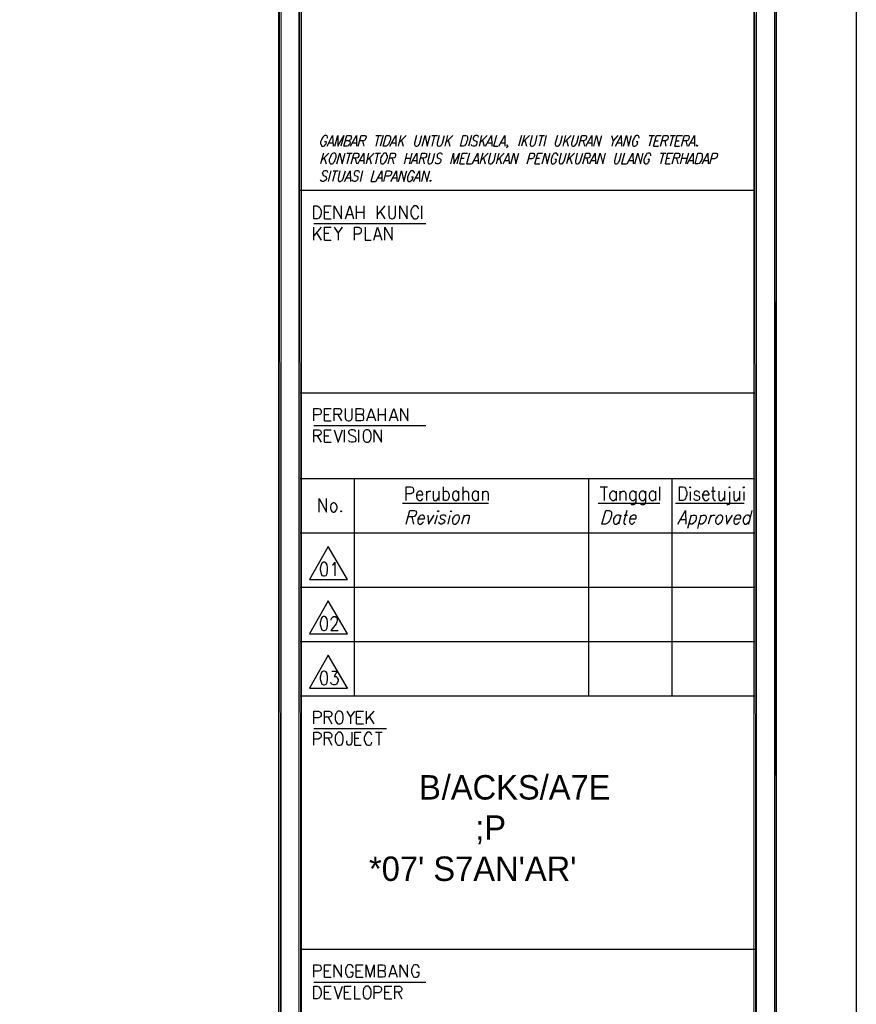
# Model space of a CAD drawing. Header units: millimetres. Extents: x 0 to 420, y 0 to 297.
# Tile 67 of 68: x 337 to 420, y 102 to 200. Entities that reach past the tile are written whole.
import ezdxf

# ---------------------------------------------------------------- set-up
doc = ezdxf.new("R2010")
doc.units = ezdxf.units.MM
for name, color, linetype in [('FILL_000000', 7, 'Continuous'), ('LINE_000000', 7, 'Continuous'), ('TEXT', 7, 'Continuous')]:
    doc.layers.add(name, color=color, linetype=linetype)

msp = doc.modelspace()

# ---------------------------------------------------------------- hatches: boundary and pattern name
at = {"layer": 'FILL_000000'}
h = msp.add_hatch(color=7, dxfattribs=at)
h.dxf.hatch_style = 1
h.paths.add_polyline_path([(412.284, 7.874), (412.073, 288.84), (412.284, 289.052), (412.284, 7.874)])
h = msp.add_hatch(color=7, dxfattribs=at)
h.dxf.hatch_style = 1
h.paths.add_polyline_path([(412.073, 8.086), (412.284, 7.874), (412.073, 288.84), (412.073, 8.086)])
h = msp.add_hatch(color=7, dxfattribs=at)
h.dxf.hatch_style = 1
h.paths.add_polyline_path([(410.295, 9.864), (410.041, 286.808), (410.295, 287.062), (410.295, 9.864)])
h = msp.add_hatch(color=7, dxfattribs=at)
h.dxf.hatch_style = 1
h.paths.add_polyline_path([(363.305, 286.935), (363.051, 286.935), (363.305, 9.991), (363.305, 286.935)])
h = msp.add_hatch(color=7, dxfattribs=at)
h.dxf.hatch_style = 1
h.paths.add_polyline_path([(363.051, 286.935), (363.305, 9.991), (363.051, 9.991), (363.051, 286.935)])
h = msp.add_hatch(color=7, dxfattribs=at)
h.dxf.hatch_style = 1
h.paths.add_polyline_path([(365.294, 286.935), (365.04, 286.935), (365.294, 9.991), (365.294, 286.935)])
h = msp.add_hatch(color=7, dxfattribs=at)
h.dxf.hatch_style = 1
h.paths.add_polyline_path([(365.04, 286.935), (365.294, 9.991), (365.04, 9.991), (365.04, 286.935)])
h = msp.add_hatch(color=7, dxfattribs=at)
h.dxf.hatch_style = 1
h.paths.add_polyline_path([(410.041, 10.118), (410.295, 9.864), (410.041, 286.808), (410.041, 10.118)])

# ---------------------------------------------------------------- linework, layer by layer
at = {"layer": 'LINE_000000', "lineweight": 25}
for p, q in [((372.914, 188.172), (372.66, 187.113)), ((372.66, 188.172), (373.211, 188.172)), ((373.38, 188.172), (373.084, 187.113)), ((375.116, 188.172), (374.862, 187.113)), ((375.666, 188.172), (374.946, 187.452)), ((378.46, 188.172), (378.206, 187.113)), ((378.206, 188.172), (378.756, 188.172)), ((379.73, 188.172), (379.476, 187.113)), ((380.28, 188.172), (379.561, 187.452)), ((382.101, 188.172), (381.804, 187.113)), ((383.117, 188.172), (382.863, 187.113)), ((383.667, 188.172), (382.947, 187.452)), ((387.054, 188.172), (386.757, 187.113)), ((387.35, 188.172), (387.054, 187.113)), ((387.858, 188.172), (387.138, 187.452)), ((389.086, 188.172), (388.789, 187.113)), ((388.832, 188.172), (389.34, 188.172)), ((389.509, 188.172), (389.255, 187.113)), ((391.414, 188.172), (391.16, 187.113)), ((391.964, 188.172), (391.245, 187.452)), ((396.579, 188.172), (396.113, 187.664)), ((399.965, 188.172), (399.669, 187.113)), ((399.669, 188.172), (400.219, 188.172)), ((402.04, 188.172), (401.743, 187.113)), ((401.786, 188.172), (402.294, 188.172)), ((368.004, 187.452), (368.385, 187.452)), ((370.374, 187.452), (370.755, 187.452)), ((371.348, 187.664), (371.475, 187.113)), ((374.269, 187.452), (374.65, 187.452)), ((375.2, 187.706), (375.37, 187.113)), ((379.815, 187.706), (379.984, 187.113)), ((383.201, 187.706), (383.371, 187.113)), ((383.709, 187.452), (384.09, 187.452)), ((385.022, 187.452), (385.403, 187.452)), ((387.392, 187.706), (387.562, 187.113)), ((391.499, 187.706), (391.668, 187.113)), ((393.15, 187.664), (393.277, 187.113)), ((393.615, 187.452), (393.996, 187.452)), ((396.579, 187.452), (396.917, 187.452)), ((400.092, 187.113), (400.6, 187.113)), ((400.262, 187.664), (400.558, 187.664)), ((401.235, 187.664), (401.32, 187.113)), ((402.209, 187.113), (402.675, 187.113)), ((402.336, 187.664), (402.632, 187.664)), ((403.31, 187.664), (403.437, 187.113)), ((403.775, 187.452), (404.156, 187.452)), ((367.496, 186.436), (367.199, 185.378)), ((368.004, 186.436), (367.284, 185.716)), ((367.538, 185.97), (367.75, 185.378)), ((370.078, 186.436), (369.782, 185.378)), ((369.782, 186.436), (370.332, 186.436)), ((370.628, 185.928), (370.755, 185.378)), ((371.941, 186.436), (371.687, 185.378)), ((372.491, 186.436), (371.771, 185.716)), ((372.025, 185.97), (372.195, 185.378)), ((372.872, 186.436), (372.618, 185.378)), ((372.618, 186.436), (373.126, 186.436)), ((374.269, 185.928), (374.396, 185.378)), ((375.708, 186.436), (375.454, 185.378)), ((375.581, 185.928), (376.089, 185.928)), ((376.216, 186.436), (375.962, 185.378)), ((377.317, 185.928), (377.444, 185.378)), ((381.085, 185.928), (381.381, 185.928)), ((383.244, 186.436), (382.947, 185.378)), ((383.752, 186.436), (383.032, 185.716)), ((383.286, 185.97), (383.455, 185.378)), ((384.81, 186.436), (384.556, 185.378)), ((385.36, 186.436), (384.641, 185.716)), ((384.895, 185.97), (385.064, 185.378)), ((388.535, 185.928), (388.832, 185.928)), ((391.795, 186.436), (391.499, 185.378)), ((392.303, 186.436), (391.583, 185.716)), ((391.837, 185.97), (392.049, 185.378)), ((393.531, 185.928), (393.615, 185.378)), ((401.108, 186.436), (400.812, 185.378)), ((400.812, 186.436), (401.362, 186.436)), ((401.405, 185.928), (401.701, 185.928)), ((402.378, 185.928), (402.505, 185.378)), ((403.013, 186.436), (402.759, 185.378)), ((402.886, 185.928), (403.394, 185.928)), ((403.564, 186.436), (403.267, 185.378)), ((371.094, 185.716), (371.475, 185.716)), ((376.343, 185.716), (376.724, 185.716)), ((380.958, 185.378), (381.423, 185.378)), ((382.355, 185.716), (382.736, 185.716)), ((385.445, 185.716), (385.784, 185.716)), ((388.366, 185.378), (388.874, 185.378)), ((393.996, 185.716), (394.335, 185.716)), ((397.722, 185.716), (398.06, 185.716)), ((401.278, 185.378), (401.743, 185.378)), ((403.648, 185.716), (404.029, 185.716)), ((405.13, 185.716), (405.469, 185.716)), ((368.215, 184.7), (367.961, 183.642)), ((368.681, 184.7), (368.385, 183.642)), ((368.427, 184.7), (368.935, 184.7)), ((369.739, 183.981), (370.12, 183.981)), ((371.348, 184.7), (371.094, 183.642)), ((372.872, 183.981), (373.253, 183.981)), ((374.354, 183.981), (374.692, 183.981)), ((376.597, 183.981), (376.978, 183.981)), ((410.168, 182.753), (365.167, 182.753)), ((370.755, 179.959), (370.755, 181.229)), ((371.475, 181.229), (371.475, 179.959)), ((372.83, 179.959), (372.83, 181.229)), ((373.549, 181.229), (372.83, 180.382)), ((377.19, 179.959), (377.19, 181.229)), ((367.58, 180.594), (368.004, 180.594)), ((369.824, 180.382), (370.332, 180.382)), ((370.755, 180.594), (371.475, 180.594)), ((373.084, 180.679), (373.549, 179.959)), ((366.522, 179.493), (377.613, 179.493)), ((366.522, 177.842), (366.522, 179.112)), ((367.242, 179.112), (366.522, 178.266)), ((367.58, 179.959), (368.258, 179.959)), ((366.776, 178.562), (367.242, 177.842)), ((367.58, 178.52), (368.004, 178.52)), ((368.935, 178.52), (368.935, 177.842)), ((372.618, 178.266), (373.084, 178.266)), ((367.58, 177.842), (368.258, 177.842)), ((410.168, 162.729), (365.167, 162.729)), ((367.58, 160.613), (368.004, 160.613)), ((368.893, 160.613), (369.274, 159.978)), ((372.914, 159.978), (372.914, 161.205)), ((372.914, 160.613), (373.592, 160.613)), ((373.592, 161.205), (373.592, 159.978)), ((367.58, 159.978), (368.258, 159.978)), ((371.941, 160.359), (372.449, 160.359)), ((374.184, 160.359), (374.692, 160.359)), ((366.522, 159.512), (377.613, 159.512)), ((369.57, 157.861), (369.57, 159.089)), ((370.967, 157.861), (370.967, 159.089)), ((366.861, 158.496), (367.242, 157.861)), ((367.58, 158.496), (368.004, 158.496)), ((367.58, 157.861), (368.258, 157.861)), ((410.168, 154.263), (365.167, 154.263)), ((370.544, 132.757), (370.544, 154.263)), ((393.7, 132.757), (393.7, 154.263)), ((401.955, 132.757), (401.955, 154.263)), ((377.656, 153.035), (377.656, 152.104)), ((378.883, 153.035), (378.883, 152.104)), ((379.307, 153.458), (379.307, 152.104)), ((380.831, 153.035), (380.831, 152.104)), ((381.254, 153.458), (381.254, 152.104)), ((382.778, 153.035), (382.778, 152.104)), ((383.201, 153.035), (383.201, 152.104)), ((394.843, 153.458), (395.563, 153.458)), ((395.224, 153.458), (395.224, 152.104)), ((396.409, 153.035), (396.409, 152.104)), ((396.79, 153.035), (396.79, 152.104)), ((400.304, 153.035), (400.304, 152.104)), ((400.685, 153.458), (400.685, 152.104)), ((403.733, 152.95), (403.733, 152.104)), ((405.85, 153.035), (406.188, 153.035)), ((407.12, 153.035), (407.12, 152.104)), ((408.601, 153.035), (408.601, 152.104)), ((409.025, 152.95), (409.025, 152.104)), ((375.285, 151.85), (383.794, 151.85)), ((394.631, 151.85), (400.727, 151.85)), ((402.294, 151.85), (409.067, 151.85)), ((409.829, 151.13), (409.49, 149.775)), ((376.216, 150.495), (376.386, 149.775)), ((378.714, 150.622), (378.46, 149.775)), ((379.984, 150.622), (379.772, 149.775)), ((381.381, 150.664), (381.127, 149.775)), ((396.875, 150.664), (396.663, 149.775)), ((397.214, 150.664), (397.552, 150.664)), ((402.802, 150.241), (403.31, 150.241)), ((403.818, 150.664), (403.479, 149.352)), ((404.791, 150.664), (404.453, 149.352)), ((405.765, 150.664), (405.511, 149.775)), ((410.168, 148.886), (365.167, 148.886)), ((410.168, 143.51), (365.167, 143.51)), ((410.168, 138.134), (365.167, 138.134)), ((410.168, 132.757), (365.167, 132.757)), ((367.961, 130.683), (368.3, 130.048)), ((370.163, 130.683), (370.163, 130.048)), ((370.755, 130.683), (371.179, 130.683)), ((371.729, 130.048), (371.729, 131.276)), ((372.449, 131.276), (371.729, 130.471)), ((371.983, 130.768), (372.449, 130.048)), ((366.522, 129.582), (373.719, 129.582)), ((370.755, 130.048), (371.433, 130.048)), ((367.961, 128.609), (368.3, 127.931)), ((370.586, 128.609), (370.967, 128.609)), ((372.618, 129.201), (373.295, 129.201)), ((372.957, 129.201), (372.957, 127.931)), ((370.586, 127.931), (371.221, 127.931)), ((410.168, 107.738), (365.167, 107.738)), ((367.58, 105.622), (368.004, 105.622)), ((370.713, 105.622), (371.136, 105.622)), ((374.1, 105.368), (374.608, 105.368)), ((366.522, 104.521), (377.613, 104.521)), ((367.58, 104.987), (368.258, 104.987)), ((370.713, 104.987), (371.39, 104.987)), ((367.58, 103.505), (368.004, 103.505)), ((369.57, 103.505), (369.951, 103.505)), ((373.549, 103.505), (373.973, 103.505)), ((374.862, 103.505), (375.243, 102.87)), ((367.58, 102.87), (368.258, 102.87)), ((369.57, 102.87), (370.205, 102.87)), ((373.549, 102.87), (374.227, 102.87))]:
    msp.add_line(p, q, dxfattribs=at)
for points in [[(0.212, 0), (0.212, 296.926), (420.158, 296.926), (420.158, 0), (0.212, 0)], [(373.38, 187.113), (373.676, 188.172), (373.93, 188.172), (374.015, 188.129), (374.1, 188.002), (374.1, 187.918), (374.1, 187.748), (374.015, 187.537), (373.93, 187.367), (373.888, 187.283), (373.761, 187.156), (373.676, 187.113), (373.38, 187.113)], [(381.042, 187.113), (381.296, 188.172), (381.55, 188.172), (381.677, 188.129), (381.72, 188.002), (381.72, 187.918), (381.72, 187.748), (381.635, 187.537), (381.593, 187.367), (381.508, 187.283), (381.423, 187.156), (381.296, 187.113), (381.042, 187.113)], [(404.41, 187.24), (404.453, 187.156), (404.41, 187.113), (404.368, 187.156), (404.41, 187.24)], [(368.469, 186.436), (368.385, 186.394), (368.258, 186.267), (368.215, 186.182), (368.131, 186.013), (368.046, 185.801), (368.046, 185.632), (368.088, 185.547), (368.131, 185.42), (368.173, 185.378), (368.342, 185.378), (368.427, 185.42), (368.512, 185.547), (368.596, 185.632), (368.639, 185.801), (368.723, 186.013), (368.723, 186.182), (368.723, 186.267), (368.681, 186.394), (368.596, 186.436), (368.469, 186.436)], [(373.507, 186.436), (373.422, 186.394), (373.338, 186.267), (373.253, 186.182), (373.168, 186.013), (373.126, 185.801), (373.126, 185.632), (373.126, 185.547), (373.168, 185.42), (373.253, 185.378), (373.38, 185.378), (373.465, 185.42), (373.592, 185.547), (373.634, 185.632), (373.719, 185.801), (373.803, 186.013), (373.803, 186.182), (373.761, 186.267), (373.719, 186.394), (373.676, 186.436), (373.507, 186.436)], [(404.241, 185.378), (404.495, 186.436), (404.791, 186.436), (404.876, 186.394), (404.918, 186.267), (404.918, 186.182), (404.918, 186.013), (404.876, 185.801), (404.791, 185.632), (404.707, 185.547), (404.622, 185.42), (404.495, 185.378), (404.241, 185.378)], [(378.079, 183.769), (378.079, 183.684), (378.037, 183.642), (377.994, 183.684), (378.079, 183.769)], [(366.522, 179.959), (366.522, 181.229), (366.861, 181.229), (367.03, 181.144), (367.115, 181.017), (367.199, 180.89), (367.242, 180.721), (367.242, 180.425), (367.199, 180.255), (367.115, 180.128), (367.03, 180.001), (366.861, 179.959), (366.522, 179.959)], [(371.687, 159.089), (371.602, 159.046), (371.475, 158.919), (371.433, 158.792), (371.39, 158.623), (371.39, 158.327), (371.433, 158.157), (371.475, 158.03), (371.602, 157.903), (371.687, 157.861), (371.898, 157.861), (371.983, 157.903), (372.11, 158.03), (372.152, 158.157), (372.195, 158.327), (372.195, 158.623), (372.152, 158.792), (372.11, 158.919), (371.983, 159.046), (371.898, 159.089), (371.687, 159.089)], [(402.675, 152.104), (402.675, 153.458), (403.013, 153.458), (403.183, 153.416), (403.267, 153.289), (403.31, 153.162), (403.394, 152.95), (403.394, 152.654), (403.31, 152.442), (403.267, 152.315), (403.183, 152.188), (403.013, 152.104), (402.675, 152.104)], [(403.691, 153.416), (403.733, 153.458), (403.775, 153.416), (403.733, 153.331), (403.691, 153.416)], [(407.585, 153.416), (407.628, 153.458), (407.67, 153.416), (407.628, 153.331), (407.585, 153.416)], [(408.982, 153.416), (409.025, 153.458), (409.067, 153.416), (409.025, 153.331), (408.982, 153.416)], [(368.427, 151.892), (368.3, 151.807), (368.215, 151.68), (368.173, 151.469), (368.173, 151.342), (368.215, 151.172), (368.3, 151.045), (368.427, 150.961), (368.554, 150.961), (368.681, 151.045), (368.766, 151.172), (368.85, 151.342), (368.85, 151.469), (368.766, 151.68), (368.681, 151.807), (368.554, 151.892), (368.427, 151.892)], [(369.231, 151.088), (369.274, 151.045), (369.231, 150.961), (369.189, 151.045), (369.231, 151.088)], [(378.756, 151.045), (378.841, 151.13), (378.883, 151.045), (378.799, 151.003), (378.756, 151.045)], [(380.069, 151.045), (380.111, 151.13), (380.153, 151.045), (380.069, 151.003), (380.069, 151.045)], [(395.012, 149.775), (395.393, 151.13), (395.732, 151.13), (395.859, 151.045), (395.944, 150.918), (395.944, 150.791), (395.944, 150.622), (395.859, 150.283), (395.774, 150.114), (395.69, 149.987), (395.563, 149.86), (395.351, 149.775), (395.012, 149.775)], [(380.619, 150.664), (380.492, 150.622), (380.365, 150.495), (380.238, 150.283), (380.238, 150.156), (380.238, 149.987), (380.28, 149.86), (380.365, 149.775), (380.534, 149.775), (380.661, 149.86), (380.788, 149.987), (380.873, 150.156), (380.915, 150.283), (380.915, 150.495), (380.873, 150.622), (380.788, 150.664), (380.619, 150.664)], [(406.654, 150.664), (406.527, 150.622), (406.4, 150.495), (406.273, 150.283), (406.231, 150.156), (406.231, 149.987), (406.315, 149.86), (406.4, 149.775), (406.569, 149.775), (406.654, 149.86), (406.823, 149.987), (406.908, 150.156), (406.95, 150.283), (406.95, 150.495), (406.866, 150.622), (406.781, 150.664), (406.654, 150.664)], [(367.961, 147.574), (366.099, 144.314), (369.866, 144.314), (367.961, 147.574)], [(367.496, 146.008), (367.326, 145.923), (367.242, 145.754), (367.157, 145.415), (367.157, 145.246), (367.242, 144.907), (367.326, 144.695), (367.496, 144.653), (367.58, 144.653), (367.75, 144.695), (367.834, 144.907), (367.877, 145.246), (367.877, 145.415), (367.834, 145.754), (367.75, 145.923), (367.58, 146.008), (367.496, 146.008)], [(367.961, 142.198), (366.099, 138.938), (369.866, 138.938), (367.961, 142.198)], [(367.496, 140.631), (367.326, 140.547), (367.242, 140.377), (367.157, 140.039), (367.157, 139.827), (367.242, 139.531), (367.326, 139.319), (367.496, 139.277), (367.58, 139.277), (367.75, 139.319), (367.834, 139.531), (367.877, 139.827), (367.877, 140.039), (367.834, 140.377), (367.75, 140.547), (367.58, 140.631), (367.496, 140.631)], [(367.961, 136.821), (366.099, 133.562), (369.866, 133.562), (367.961, 136.821)], [(367.496, 135.255), (367.326, 135.17), (367.242, 135.001), (367.157, 134.662), (367.157, 134.451), (367.242, 134.154), (367.326, 133.943), (367.496, 133.9), (367.58, 133.9), (367.75, 133.943), (367.834, 134.154), (367.877, 134.451), (367.877, 134.662), (367.834, 135.001), (367.75, 135.17), (367.58, 135.255), (367.496, 135.255)], [(368.935, 131.276), (368.85, 131.233), (368.766, 131.106), (368.681, 130.979), (368.639, 130.81), (368.639, 130.514), (368.681, 130.344), (368.766, 130.217), (368.85, 130.09), (368.935, 130.048), (369.147, 130.048), (369.274, 130.09), (369.358, 130.217), (369.401, 130.344), (369.443, 130.514), (369.443, 130.81), (369.401, 130.979), (369.358, 131.106), (369.274, 131.233), (369.147, 131.276), (368.935, 131.276)], [(368.935, 129.201), (368.85, 129.117), (368.766, 128.99), (368.681, 128.905), (368.639, 128.693), (368.639, 128.397), (368.681, 128.228), (368.766, 128.101), (368.85, 127.974), (368.935, 127.931), (369.147, 127.931), (369.274, 127.974), (369.358, 128.101), (369.401, 128.228), (369.443, 128.397), (369.443, 128.693), (369.401, 128.905), (369.358, 128.99), (369.274, 129.117), (369.147, 129.201), (368.935, 129.201)], [(366.522, 102.87), (366.522, 104.098), (366.861, 104.098), (367.03, 104.055), (367.115, 103.928), (367.199, 103.801), (367.242, 103.632), (367.242, 103.336), (367.199, 103.166), (367.115, 103.039), (367.03, 102.912), (366.861, 102.87), (366.522, 102.87)], [(371.687, 104.098), (371.602, 104.055), (371.475, 103.928), (371.433, 103.801), (371.39, 103.632), (371.39, 103.336), (371.433, 103.166), (371.475, 103.039), (371.602, 102.912), (371.687, 102.87), (371.898, 102.87), (371.983, 102.912), (372.11, 103.039), (372.152, 103.166), (372.195, 103.336), (372.195, 103.632), (372.152, 103.801), (372.11, 103.928), (371.983, 104.055), (371.898, 104.098), (371.687, 104.098)]]:
    msp.add_lwpolyline(points, close=True, dxfattribs=at)
at = {"layer": 'LINE_000000', "lineweight": 0}
for points in [[(412.284, 7.874), (412.073, 288.84), (412.284, 289.052), (412.284, 7.874)], [(412.073, 8.086), (412.284, 7.874), (412.073, 288.84), (412.073, 8.086)], [(410.295, 9.864), (410.041, 286.808), (410.295, 287.062), (410.295, 9.864)], [(363.305, 286.935), (363.051, 286.935), (363.305, 9.991), (363.305, 286.935)], [(363.051, 286.935), (363.305, 9.991), (363.051, 9.991), (363.051, 286.935)], [(365.294, 286.935), (365.04, 286.935), (365.294, 9.991), (365.294, 286.935)], [(365.04, 286.935), (365.294, 9.991), (365.04, 9.991), (365.04, 286.935)], [(410.041, 10.118), (410.295, 9.864), (410.041, 286.808), (410.041, 10.118)]]:
    msp.add_lwpolyline(points, close=True, dxfattribs=at)
at = {"layer": 'LINE_000000', "lineweight": 25}
for points in [[(367.877, 187.918), (367.877, 188.002), (367.834, 188.129), (367.75, 188.172), (367.623, 188.172), (367.538, 188.129), (367.411, 188.002), (367.369, 187.918), (367.284, 187.748), (367.199, 187.537), (367.199, 187.367), (367.242, 187.283), (367.284, 187.156), (367.326, 187.113), (367.496, 187.113), (367.58, 187.156), (367.665, 187.283), (367.75, 187.367), (367.792, 187.537), (367.58, 187.537)], [(367.834, 187.113), (368.385, 188.172), (368.427, 187.113)], [(368.596, 187.113), (368.893, 188.172), (368.893, 187.113), (369.485, 188.172), (369.189, 187.113)], [(369.951, 187.664), (370.078, 187.621), (370.078, 187.579), (370.12, 187.452), (370.078, 187.325), (369.993, 187.24), (369.951, 187.156), (369.824, 187.113), (369.485, 187.113), (369.782, 188.172), (370.12, 188.172), (370.205, 188.129), (370.205, 188.045), (370.247, 187.96), (370.205, 187.875), (370.163, 187.748), (370.078, 187.706), (369.951, 187.664), (369.655, 187.664)], [(370.163, 187.113), (370.755, 188.172), (370.755, 187.113)], [(370.925, 187.113), (371.221, 188.172), (371.56, 188.172), (371.644, 188.129), (371.687, 188.045), (371.687, 187.96), (371.644, 187.875), (371.602, 187.748), (371.56, 187.706), (371.433, 187.664), (371.094, 187.664)], [(374.057, 187.113), (374.65, 188.172), (374.65, 187.113)], [(376.682, 188.172), (376.47, 187.41), (376.47, 187.283), (376.555, 187.156), (376.64, 187.113), (376.724, 187.113), (376.851, 187.156), (376.936, 187.283), (377.021, 187.41), (377.19, 188.172)], [(377.232, 187.113), (377.529, 188.172), (377.74, 187.113), (378.037, 188.172)], [(378.926, 188.172), (378.714, 187.41), (378.714, 187.283), (378.756, 187.156), (378.883, 187.113), (378.926, 187.113), (379.053, 187.156), (379.18, 187.283), (379.264, 187.41), (379.434, 188.172)], [(382.82, 188.002), (382.778, 188.129), (382.693, 188.172), (382.524, 188.172), (382.397, 188.129), (382.312, 188.002), (382.27, 187.918), (382.27, 187.833), (382.312, 187.748), (382.355, 187.706), (382.566, 187.621), (382.651, 187.579), (382.651, 187.537), (382.651, 187.41), (382.609, 187.283), (382.524, 187.156), (382.397, 187.113), (382.27, 187.113), (382.143, 187.156), (382.101, 187.283)], [(383.498, 187.113), (384.09, 188.172), (384.133, 187.113)], [(384.598, 188.172), (384.302, 187.113), (384.725, 187.113)], [(384.81, 187.113), (385.403, 188.172), (385.403, 187.113)], [(388.112, 188.172), (387.9, 187.41), (387.9, 187.283), (387.943, 187.156), (388.07, 187.113), (388.112, 187.113), (388.239, 187.156), (388.366, 187.283), (388.451, 187.41), (388.62, 188.172)], [(390.61, 188.172), (390.398, 187.41), (390.398, 187.283), (390.44, 187.156), (390.567, 187.113), (390.61, 187.113), (390.737, 187.156), (390.864, 187.283), (390.906, 187.41), (391.118, 188.172)], [(392.218, 188.172), (392.007, 187.41), (392.007, 187.283), (392.049, 187.156), (392.134, 187.113), (392.218, 187.113), (392.345, 187.156), (392.43, 187.283), (392.515, 187.41), (392.726, 188.172)], [(392.726, 187.113), (393.023, 188.172), (393.361, 188.172), (393.446, 188.129), (393.488, 188.045), (393.488, 187.96), (393.446, 187.875), (393.404, 187.748), (393.361, 187.706), (393.234, 187.664), (392.896, 187.664)], [(393.404, 187.113), (393.996, 188.172), (393.996, 187.113)], [(394.208, 187.113), (394.462, 188.172), (394.716, 187.113), (395.012, 188.172)], [(395.944, 188.172), (396.113, 187.664), (395.986, 187.113)], [(396.367, 187.113), (396.917, 188.172), (396.96, 187.113)], [(397.129, 187.113), (397.425, 188.172), (397.637, 187.113), (397.933, 188.172)], [(398.695, 187.918), (398.695, 188.002), (398.611, 188.129), (398.568, 188.172), (398.399, 188.172), (398.314, 188.129), (398.23, 188.002), (398.187, 187.918), (398.103, 187.748), (398.018, 187.537), (398.018, 187.367), (398.018, 187.283), (398.06, 187.156), (398.145, 187.113), (398.272, 187.113), (398.357, 187.156), (398.484, 187.283), (398.526, 187.367), (398.568, 187.537), (398.399, 187.537)], [(400.092, 187.113), (400.389, 188.172), (400.854, 188.172)], [(400.812, 187.113), (401.108, 188.172), (401.447, 188.172), (401.532, 188.129), (401.574, 188.045), (401.574, 187.96), (401.532, 187.875), (401.489, 187.748), (401.405, 187.706), (401.32, 187.664), (400.981, 187.664)], [(402.209, 187.113), (402.463, 188.172), (402.971, 188.172)], [(402.886, 187.113), (403.183, 188.172), (403.521, 188.172), (403.606, 188.129), (403.648, 188.045), (403.648, 187.96), (403.606, 187.875), (403.564, 187.748), (403.521, 187.706), (403.394, 187.664), (403.056, 187.664)], [(403.564, 187.113), (404.156, 188.172), (404.156, 187.113)], [(385.699, 187.156), (385.657, 187.24), (385.614, 187.156), (385.657, 187.113), (385.699, 187.156), (385.657, 187.071), (385.614, 186.986), (385.53, 186.944)], [(368.808, 185.378), (369.104, 186.436), (369.316, 185.378), (369.612, 186.436)], [(370.205, 185.378), (370.501, 186.436), (370.84, 186.436), (370.925, 186.394), (370.967, 186.309), (370.967, 186.224), (370.967, 186.14), (370.882, 186.013), (370.84, 185.97), (370.713, 185.928), (370.374, 185.928)], [(370.882, 185.378), (371.475, 186.436), (371.475, 185.378)], [(373.888, 185.378), (374.142, 186.436), (374.481, 186.436), (374.565, 186.394), (374.608, 186.309), (374.608, 186.224), (374.608, 186.14), (374.523, 186.013), (374.481, 185.97), (374.354, 185.928), (374.015, 185.928)], [(376.132, 185.378), (376.724, 186.436), (376.724, 185.378)], [(376.936, 185.378), (377.19, 186.436), (377.529, 186.436), (377.656, 186.394), (377.656, 186.309), (377.656, 186.224), (377.656, 186.14), (377.571, 186.013), (377.529, 185.97), (377.402, 185.928), (377.063, 185.928)], [(377.994, 186.436), (377.783, 185.674), (377.783, 185.547), (377.825, 185.42), (377.91, 185.378), (377.994, 185.378), (378.121, 185.42), (378.248, 185.547), (378.291, 185.674), (378.502, 186.436)], [(379.264, 186.267), (379.18, 186.394), (379.095, 186.436), (378.968, 186.436), (378.841, 186.394), (378.714, 186.267), (378.714, 186.182), (378.714, 186.097), (378.714, 186.013), (378.799, 185.97), (379.01, 185.886), (379.053, 185.843), (379.095, 185.801), (379.095, 185.674), (379.053, 185.547), (378.926, 185.42), (378.841, 185.378), (378.672, 185.378), (378.587, 185.42), (378.545, 185.547)], [(380.069, 185.378), (380.323, 186.436), (380.365, 185.378), (380.915, 186.436), (380.661, 185.378)], [(380.958, 185.378), (381.212, 186.436), (381.72, 186.436)], [(381.931, 186.436), (381.635, 185.378), (382.101, 185.378)], [(382.185, 185.378), (382.736, 186.436), (382.778, 185.378)], [(384.006, 186.436), (383.794, 185.674), (383.794, 185.547), (383.836, 185.42), (383.963, 185.378), (384.048, 185.378), (384.175, 185.42), (384.26, 185.547), (384.344, 185.674), (384.514, 186.436)], [(385.233, 185.378), (385.784, 186.436), (385.826, 185.378)], [(385.995, 185.378), (386.292, 186.436), (386.503, 185.378), (386.8, 186.436)], [(387.604, 185.378), (387.9, 186.436), (388.197, 186.436), (388.324, 186.394), (388.324, 186.309), (388.366, 186.224), (388.324, 186.097), (388.239, 185.97), (388.197, 185.928), (388.07, 185.886), (387.731, 185.886)], [(388.366, 185.378), (388.662, 186.436), (389.128, 186.436)], [(389.086, 185.378), (389.382, 186.436), (389.594, 185.378), (389.89, 186.436)], [(390.652, 186.182), (390.652, 186.267), (390.567, 186.394), (390.525, 186.436), (390.356, 186.436), (390.271, 186.394), (390.186, 186.267), (390.102, 186.182), (390.059, 186.013), (389.975, 185.801), (389.975, 185.632), (389.975, 185.547), (390.017, 185.42), (390.102, 185.378), (390.229, 185.378), (390.313, 185.42), (390.44, 185.547), (390.483, 185.632), (390.525, 185.801), (390.356, 185.801)], [(390.991, 186.436), (390.779, 185.674), (390.779, 185.547), (390.821, 185.42), (390.906, 185.378), (390.991, 185.378), (391.118, 185.42), (391.202, 185.547), (391.287, 185.674), (391.499, 186.436)], [(392.557, 186.436), (392.388, 185.674), (392.388, 185.547), (392.43, 185.42), (392.515, 185.378), (392.599, 185.378), (392.726, 185.42), (392.811, 185.547), (392.896, 185.674), (393.107, 186.436)], [(393.107, 185.378), (393.404, 186.436), (393.742, 186.436), (393.827, 186.394), (393.827, 186.309), (393.869, 186.224), (393.827, 186.14), (393.785, 186.013), (393.7, 185.97), (393.573, 185.928), (393.234, 185.928)], [(393.785, 185.378), (394.335, 186.436), (394.377, 185.378)], [(394.547, 185.378), (394.843, 186.436), (395.097, 185.378), (395.351, 186.436)], [(396.452, 186.436), (396.24, 185.674), (396.24, 185.547), (396.282, 185.42), (396.367, 185.378), (396.452, 185.378), (396.579, 185.42), (396.663, 185.547), (396.748, 185.674), (396.96, 186.436)], [(397.256, 186.436), (396.96, 185.378), (397.425, 185.378)], [(397.51, 185.378), (398.06, 186.436), (398.103, 185.378)], [(398.272, 185.378), (398.568, 186.436), (398.822, 185.378), (399.076, 186.436)], [(399.838, 186.182), (399.838, 186.267), (399.796, 186.394), (399.711, 186.436), (399.584, 186.436), (399.457, 186.394), (399.373, 186.267), (399.33, 186.182), (399.246, 186.013), (399.161, 185.801), (399.161, 185.632), (399.161, 185.547), (399.246, 185.42), (399.288, 185.378), (399.415, 185.378), (399.542, 185.42), (399.627, 185.547), (399.669, 185.632), (399.711, 185.801), (399.542, 185.801)], [(401.278, 185.378), (401.532, 186.436), (402.04, 186.436)], [(401.955, 185.378), (402.251, 186.436), (402.59, 186.436), (402.675, 186.394), (402.717, 186.309), (402.717, 186.224), (402.675, 186.14), (402.632, 186.013), (402.59, 185.97), (402.463, 185.928), (402.124, 185.928)], [(403.437, 185.378), (404.029, 186.436), (404.029, 185.378)], [(404.918, 185.378), (405.469, 186.436), (405.511, 185.378)], [(405.68, 185.378), (405.977, 186.436), (406.315, 186.436), (406.4, 186.394), (406.442, 186.309), (406.442, 186.224), (406.4, 186.097), (406.315, 185.97), (406.273, 185.928), (406.146, 185.886), (405.807, 185.886)], [(367.919, 184.531), (367.877, 184.658), (367.792, 184.7), (367.623, 184.7), (367.496, 184.658), (367.411, 184.531), (367.369, 184.446), (367.411, 184.362), (367.411, 184.277), (367.496, 184.235), (367.665, 184.15), (367.75, 184.108), (367.75, 184.065), (367.792, 183.938), (367.75, 183.811), (367.623, 183.684), (367.496, 183.642), (367.369, 183.642), (367.242, 183.684), (367.199, 183.811)], [(369.104, 184.7), (368.935, 183.938), (368.935, 183.811), (368.977, 183.684), (369.062, 183.642), (369.147, 183.642), (369.274, 183.684), (369.358, 183.811), (369.443, 183.938), (369.655, 184.7)], [(369.57, 183.642), (370.12, 184.7), (370.163, 183.642)], [(371.052, 184.531), (371.009, 184.658), (370.925, 184.7), (370.755, 184.7), (370.628, 184.658), (370.544, 184.531), (370.501, 184.446), (370.501, 184.362), (370.544, 184.277), (370.586, 184.235), (370.798, 184.15), (370.882, 184.108), (370.882, 184.065), (370.882, 183.938), (370.84, 183.811), (370.755, 183.684), (370.628, 183.642), (370.501, 183.642), (370.374, 183.684), (370.332, 183.811)], [(372.449, 184.7), (372.152, 183.642), (372.618, 183.642)], [(372.66, 183.642), (373.253, 184.7), (373.253, 183.642)], [(373.465, 183.642), (373.719, 184.7), (374.057, 184.7), (374.184, 184.658), (374.184, 184.573), (374.227, 184.489), (374.184, 184.362), (374.1, 184.235), (374.057, 184.192), (373.93, 184.15), (373.592, 184.15)], [(374.142, 183.642), (374.692, 184.7), (374.735, 183.642)], [(374.904, 183.642), (375.2, 184.7), (375.412, 183.642), (375.708, 184.7)], [(376.47, 184.446), (376.47, 184.531), (376.386, 184.658), (376.343, 184.7), (376.174, 184.7), (376.089, 184.658), (376.005, 184.531), (375.962, 184.446), (375.878, 184.277), (375.793, 184.065), (375.793, 183.896), (375.793, 183.811), (375.835, 183.684), (375.92, 183.642), (376.047, 183.642), (376.132, 183.684), (376.259, 183.811), (376.301, 183.896), (376.343, 184.065), (376.174, 184.065)], [(376.386, 183.642), (376.978, 184.7), (376.978, 183.642)], [(377.19, 183.642), (377.444, 184.7), (377.698, 183.642), (377.994, 184.7)], [(367.58, 179.959), (367.58, 181.229), (368.258, 181.229)], [(368.554, 179.959), (368.554, 181.229), (369.274, 179.959), (369.274, 181.229)], [(369.655, 179.959), (370.078, 181.229), (370.459, 179.959)], [(373.93, 181.229), (373.93, 180.298), (373.973, 180.128), (374.057, 180.001), (374.227, 179.959), (374.311, 179.959), (374.481, 180.001), (374.565, 180.128), (374.608, 180.298), (374.608, 181.229)], [(375.031, 179.959), (375.031, 181.229), (375.751, 179.959), (375.751, 181.229)], [(376.894, 180.89), (376.851, 181.017), (376.767, 181.144), (376.64, 181.229), (376.428, 181.229), (376.343, 181.144), (376.259, 181.017), (376.174, 180.89), (376.132, 180.721), (376.132, 180.425), (376.174, 180.255), (376.259, 180.128), (376.343, 180.001), (376.428, 179.959), (376.64, 179.959), (376.767, 180.001), (376.851, 180.128), (376.894, 180.255)], [(367.58, 177.842), (367.58, 179.112), (368.258, 179.112)], [(368.554, 179.112), (368.935, 178.52), (369.358, 179.112)], [(370.544, 177.842), (370.544, 179.112), (370.967, 179.112), (371.136, 179.028), (371.179, 178.985), (371.221, 178.858), (371.221, 178.689), (371.179, 178.562), (371.136, 178.52), (370.967, 178.435), (370.544, 178.435)], [(371.602, 179.112), (371.602, 177.842), (372.195, 177.842)], [(372.449, 177.842), (372.83, 179.112), (373.253, 177.842)], [(373.549, 177.842), (373.549, 179.112), (374.269, 177.842), (374.269, 179.112)], [(366.522, 159.978), (366.522, 161.205), (366.988, 161.205), (367.115, 161.163), (367.199, 161.078), (367.242, 160.994), (367.242, 160.782), (367.199, 160.655), (367.115, 160.613), (366.988, 160.57), (366.522, 160.57)], [(367.58, 159.978), (367.58, 161.205), (368.258, 161.205)], [(368.554, 159.978), (368.554, 161.205), (369.02, 161.205), (369.147, 161.163), (369.189, 161.078), (369.274, 160.994), (369.274, 160.867), (369.189, 160.74), (369.147, 160.655), (369.02, 160.613), (368.554, 160.613)], [(369.612, 161.205), (369.612, 160.316), (369.655, 160.147), (369.782, 160.02), (369.909, 159.978), (370.036, 159.978), (370.163, 160.02), (370.29, 160.147), (370.332, 160.316), (370.332, 161.205)], [(371.179, 160.613), (371.348, 160.57), (371.39, 160.486), (371.433, 160.359), (371.433, 160.189), (371.39, 160.062), (371.348, 160.02), (371.179, 159.978), (370.713, 159.978), (370.713, 161.205), (371.179, 161.205), (371.348, 161.163), (371.39, 161.078), (371.433, 160.994), (371.433, 160.867), (371.39, 160.74), (371.348, 160.655), (371.179, 160.613), (370.713, 160.613)], [(371.771, 159.978), (372.195, 161.205), (372.618, 159.978)], [(374.015, 159.978), (374.438, 161.205), (374.819, 159.978)], [(375.116, 159.978), (375.116, 161.205), (375.835, 159.978), (375.835, 161.205)], [(366.522, 157.861), (366.522, 159.089), (366.988, 159.089), (367.115, 159.046), (367.199, 159.004), (367.242, 158.877), (367.242, 158.75), (367.199, 158.623), (367.115, 158.581), (366.988, 158.496), (366.522, 158.496)], [(367.58, 157.861), (367.58, 159.089), (368.258, 159.089)], [(368.554, 159.089), (368.935, 157.861), (369.358, 159.089)], [(370.671, 158.919), (370.586, 159.046), (370.417, 159.089), (370.205, 159.089), (370.078, 159.046), (369.951, 158.919), (369.951, 158.792), (370.036, 158.708), (370.078, 158.623), (370.163, 158.581), (370.459, 158.454), (370.586, 158.411), (370.628, 158.327), (370.671, 158.2), (370.671, 158.03), (370.586, 157.903), (370.417, 157.861), (370.205, 157.861), (370.078, 157.903), (369.951, 158.03)], [(372.491, 157.861), (372.491, 159.089), (373.211, 157.861), (373.211, 159.089)], [(375.666, 152.104), (375.666, 153.458), (376.132, 153.458), (376.259, 153.416), (376.343, 153.331), (376.386, 153.204), (376.386, 153.035), (376.343, 152.908), (376.259, 152.823), (376.132, 152.781), (375.666, 152.781)], [(376.682, 152.654), (377.317, 152.654), (377.317, 152.781), (377.232, 152.908), (377.19, 152.95), (377.105, 153.035), (376.936, 153.035), (376.851, 152.95), (376.724, 152.823), (376.682, 152.654), (376.682, 152.527), (376.724, 152.315), (376.851, 152.188), (376.936, 152.104), (377.105, 152.104), (377.19, 152.188), (377.317, 152.315)], [(377.656, 152.654), (377.698, 152.823), (377.825, 152.95), (377.91, 153.035), (378.079, 153.035)], [(378.333, 153.035), (378.333, 152.4), (378.375, 152.188), (378.46, 152.104), (378.629, 152.104), (378.714, 152.188), (378.883, 152.4)], [(379.307, 152.823), (379.391, 152.95), (379.518, 153.035), (379.645, 153.035), (379.772, 152.95), (379.857, 152.823), (379.899, 152.654), (379.899, 152.527), (379.857, 152.315), (379.772, 152.188), (379.645, 152.104), (379.518, 152.104), (379.391, 152.188), (379.307, 152.315)], [(380.831, 152.823), (380.746, 152.95), (380.619, 153.035), (380.492, 153.035), (380.365, 152.95), (380.28, 152.823), (380.238, 152.654), (380.238, 152.527), (380.28, 152.315), (380.365, 152.188), (380.492, 152.104), (380.619, 152.104), (380.746, 152.188), (380.831, 152.315)], [(381.254, 152.781), (381.381, 152.95), (381.508, 153.035), (381.635, 153.035), (381.762, 152.95), (381.804, 152.781), (381.804, 152.104)], [(382.778, 152.823), (382.693, 152.95), (382.566, 153.035), (382.439, 153.035), (382.312, 152.95), (382.228, 152.823), (382.185, 152.654), (382.185, 152.527), (382.228, 152.315), (382.312, 152.188), (382.439, 152.104), (382.566, 152.104), (382.693, 152.188), (382.778, 152.315)], [(383.201, 152.781), (383.328, 152.95), (383.455, 153.035), (383.582, 153.035), (383.709, 152.95), (383.752, 152.781), (383.752, 152.104)], [(396.409, 152.823), (396.282, 152.95), (396.198, 153.035), (396.028, 153.035), (395.944, 152.95), (395.817, 152.823), (395.774, 152.654), (395.774, 152.527), (395.817, 152.315), (395.944, 152.188), (396.028, 152.104), (396.198, 152.104), (396.282, 152.188), (396.409, 152.315)], [(396.79, 152.781), (396.96, 152.95), (397.044, 153.035), (397.214, 153.035), (397.298, 152.95), (397.383, 152.781), (397.383, 152.104)], [(398.357, 152.823), (398.23, 152.95), (398.145, 153.035), (397.976, 153.035), (397.891, 152.95), (397.764, 152.823), (397.722, 152.654), (397.722, 152.527), (397.764, 152.315), (397.891, 152.188), (397.976, 152.104), (398.145, 152.104), (398.23, 152.188), (398.357, 152.315)], [(398.357, 153.035), (398.357, 151.977), (398.272, 151.807), (398.23, 151.723), (398.145, 151.68), (397.976, 151.68), (397.891, 151.723)], [(399.33, 152.823), (399.203, 152.95), (399.119, 153.035), (398.949, 153.035), (398.865, 152.95), (398.738, 152.823), (398.695, 152.654), (398.695, 152.527), (398.738, 152.315), (398.865, 152.188), (398.949, 152.104), (399.119, 152.104), (399.203, 152.188), (399.33, 152.315)], [(399.33, 153.035), (399.33, 151.977), (399.246, 151.807), (399.203, 151.723), (399.119, 151.68), (398.949, 151.68), (398.865, 151.723)], [(400.304, 152.823), (400.177, 152.95), (400.092, 153.035), (399.923, 153.035), (399.838, 152.95), (399.711, 152.823), (399.669, 152.654), (399.669, 152.527), (399.711, 152.315), (399.838, 152.188), (399.923, 152.104), (400.092, 152.104), (400.177, 152.188), (400.304, 152.315)], [(404.664, 152.823), (404.622, 152.95), (404.453, 153.035), (404.283, 153.035), (404.156, 152.95), (404.114, 152.823), (404.156, 152.696), (404.241, 152.654), (404.495, 152.569), (404.622, 152.527), (404.664, 152.4), (404.664, 152.315), (404.622, 152.188), (404.453, 152.104), (404.283, 152.104), (404.156, 152.188), (404.114, 152.315)], [(404.961, 152.654), (405.596, 152.654), (405.596, 152.781), (405.511, 152.908), (405.469, 152.95), (405.384, 153.035), (405.215, 153.035), (405.13, 152.95), (405.003, 152.823), (404.961, 152.654), (404.961, 152.527), (405.003, 152.315), (405.13, 152.188), (405.215, 152.104), (405.384, 152.104), (405.469, 152.188), (405.596, 152.315)], [(405.977, 153.458), (405.977, 152.4), (406.061, 152.188), (406.146, 152.104), (406.231, 152.104)], [(406.569, 153.035), (406.569, 152.4), (406.612, 152.188), (406.696, 152.104), (406.866, 152.104), (406.95, 152.188), (407.12, 152.4)], [(407.628, 152.95), (407.628, 151.934), (407.585, 151.723), (407.458, 151.68), (407.374, 151.68)], [(408.051, 153.035), (408.051, 152.4), (408.093, 152.188), (408.178, 152.104), (408.347, 152.104), (408.432, 152.188), (408.601, 152.4)], [(367.072, 150.961), (367.072, 152.315), (367.792, 150.961), (367.792, 152.315)], [(375.666, 149.775), (376.005, 151.13), (376.47, 151.13), (376.64, 151.045), (376.64, 151.003), (376.682, 150.876), (376.64, 150.749), (376.555, 150.622), (376.47, 150.537), (376.301, 150.495), (375.835, 150.495)], [(397.468, 151.13), (397.171, 150.029), (397.171, 149.86), (397.256, 149.775), (397.383, 149.775)], [(402.505, 149.775), (403.267, 151.13), (403.31, 149.775)], [(376.809, 150.283), (377.444, 150.283), (377.486, 150.41), (377.444, 150.537), (377.402, 150.622), (377.317, 150.664), (377.19, 150.664), (377.063, 150.622), (376.936, 150.495), (376.809, 150.283), (376.809, 150.156), (376.809, 149.987), (376.851, 149.86), (376.936, 149.775), (377.105, 149.775), (377.232, 149.86), (377.359, 149.987)], [(377.783, 150.664), (377.867, 149.775), (378.418, 150.664)], [(379.603, 150.495), (379.561, 150.622), (379.434, 150.664), (379.264, 150.664), (379.095, 150.622), (379.01, 150.495), (379.053, 150.368), (379.137, 150.283), (379.349, 150.241), (379.434, 150.156), (379.476, 150.029), (379.434, 149.987), (379.349, 149.86), (379.18, 149.775), (379.053, 149.775), (378.926, 149.86), (378.883, 149.987)], [(381.296, 150.41), (381.508, 150.622), (381.635, 150.664), (381.804, 150.664), (381.889, 150.622), (381.889, 150.41), (381.72, 149.775)], [(396.833, 150.495), (396.79, 150.622), (396.706, 150.664), (396.536, 150.664), (396.409, 150.622), (396.282, 150.495), (396.155, 150.283), (396.155, 150.156), (396.155, 149.987), (396.198, 149.86), (396.282, 149.775), (396.452, 149.775), (396.579, 149.86), (396.706, 149.987)], [(397.764, 150.283), (398.357, 150.283), (398.399, 150.41), (398.399, 150.537), (398.357, 150.622), (398.272, 150.664), (398.103, 150.664), (398.018, 150.622), (397.849, 150.495), (397.764, 150.283), (397.722, 150.156), (397.722, 149.987), (397.806, 149.86), (397.891, 149.775), (398.018, 149.775), (398.145, 149.86), (398.272, 149.987)], [(403.775, 150.495), (403.902, 150.622), (404.029, 150.664), (404.199, 150.664), (404.283, 150.622), (404.326, 150.495), (404.326, 150.283), (404.283, 150.156), (404.199, 149.987), (404.072, 149.86), (403.945, 149.775), (403.775, 149.775), (403.691, 149.86), (403.648, 149.987)], [(404.749, 150.495), (404.876, 150.622), (405.003, 150.664), (405.172, 150.664), (405.257, 150.622), (405.299, 150.495), (405.299, 150.283), (405.257, 150.156), (405.172, 149.987), (405.045, 149.86), (404.918, 149.775), (404.749, 149.775), (404.664, 149.86), (404.622, 149.987)], [(405.68, 150.283), (405.765, 150.495), (405.892, 150.622), (406.019, 150.664), (406.188, 150.664)], [(407.289, 150.664), (407.374, 149.775), (407.924, 150.664)], [(408.093, 150.283), (408.686, 150.283), (408.728, 150.41), (408.728, 150.537), (408.686, 150.622), (408.601, 150.664), (408.432, 150.664), (408.305, 150.622), (408.178, 150.495), (408.093, 150.283), (408.051, 150.156), (408.051, 149.987), (408.093, 149.86), (408.178, 149.775), (408.347, 149.775), (408.474, 149.86), (408.601, 149.987)], [(409.66, 150.495), (409.575, 150.622), (409.49, 150.664), (409.363, 150.664), (409.236, 150.622), (409.109, 150.495), (408.982, 150.283), (408.982, 150.156), (408.982, 149.987), (409.025, 149.86), (409.109, 149.775), (409.279, 149.775), (409.406, 149.86), (409.533, 149.987)], [(368.342, 145.754), (368.469, 145.796), (368.596, 146.008), (368.596, 144.653)], [(368.258, 140.293), (368.258, 140.377), (368.3, 140.504), (368.342, 140.547), (368.469, 140.631), (368.639, 140.631), (368.766, 140.547), (368.808, 140.504), (368.85, 140.377), (368.85, 140.25), (368.808, 140.123), (368.723, 139.912), (368.215, 139.277), (368.935, 139.277)], [(368.3, 135.255), (368.85, 135.255), (368.554, 134.705), (368.723, 134.705), (368.808, 134.662), (368.85, 134.578), (368.935, 134.408), (368.935, 134.281), (368.85, 134.07), (368.766, 133.943), (368.596, 133.9), (368.469, 133.9), (368.3, 133.943), (368.258, 134.027), (368.215, 134.154)], [(366.522, 130.048), (366.522, 131.276), (366.988, 131.276), (367.115, 131.233), (367.199, 131.149), (367.242, 131.064), (367.242, 130.852), (367.199, 130.768), (367.115, 130.683), (366.988, 130.641), (366.522, 130.641)], [(367.58, 130.048), (367.58, 131.276), (368.046, 131.276), (368.215, 131.233), (368.258, 131.149), (368.3, 131.064), (368.3, 130.937), (368.258, 130.81), (368.215, 130.768), (368.046, 130.683), (367.58, 130.683)], [(369.782, 131.276), (370.163, 130.683), (370.586, 131.276)], [(370.755, 130.048), (370.755, 131.276), (371.433, 131.276)], [(366.522, 127.931), (366.522, 129.201), (366.988, 129.201), (367.115, 129.117), (367.199, 129.074), (367.242, 128.947), (367.242, 128.778), (367.199, 128.651), (367.115, 128.609), (366.988, 128.524), (366.522, 128.524)], [(367.58, 127.931), (367.58, 129.201), (368.046, 129.201), (368.215, 129.117), (368.258, 129.074), (368.3, 128.947), (368.3, 128.82), (368.258, 128.693), (368.215, 128.651), (368.046, 128.609), (367.58, 128.609)], [(370.29, 129.201), (370.29, 128.228), (370.205, 128.058), (370.163, 127.974), (370.078, 127.931), (369.951, 127.931), (369.866, 127.974), (369.824, 128.058), (369.782, 128.228), (369.782, 128.355)], [(370.586, 127.931), (370.586, 129.201), (371.221, 129.201)], [(372.279, 128.905), (372.237, 128.99), (372.152, 129.117), (372.025, 129.201), (371.856, 129.201), (371.729, 129.117), (371.644, 128.99), (371.602, 128.905), (371.517, 128.693), (371.517, 128.397), (371.602, 128.228), (371.644, 128.101), (371.729, 127.974), (371.856, 127.931), (372.025, 127.931), (372.152, 127.974), (372.237, 128.101), (372.279, 128.228)], [(366.522, 104.987), (366.522, 106.214), (366.988, 106.214), (367.115, 106.172), (367.199, 106.087), (367.242, 105.96), (367.242, 105.791), (367.199, 105.664), (367.115, 105.622), (366.988, 105.579), (366.522, 105.579)], [(367.58, 104.987), (367.58, 106.214), (368.258, 106.214)], [(368.554, 104.987), (368.554, 106.214), (369.274, 104.987), (369.274, 106.214)], [(370.417, 105.918), (370.374, 106.045), (370.29, 106.172), (370.163, 106.214), (369.951, 106.214), (369.866, 106.172), (369.782, 106.045), (369.697, 105.918), (369.655, 105.749), (369.655, 105.452), (369.697, 105.283), (369.782, 105.156), (369.866, 105.029), (369.951, 104.987), (370.163, 104.987), (370.29, 105.029), (370.374, 105.156), (370.417, 105.283), (370.417, 105.452), (370.163, 105.452)], [(370.713, 104.987), (370.713, 106.214), (371.39, 106.214)], [(371.687, 104.987), (371.687, 106.214), (372.11, 104.987), (372.491, 106.214), (372.491, 104.987)], [(373.338, 105.622), (373.507, 105.579), (373.549, 105.495), (373.592, 105.368), (373.592, 105.198), (373.549, 105.071), (373.507, 105.029), (373.338, 104.987), (372.914, 104.987), (372.914, 106.214), (373.338, 106.214), (373.507, 106.172), (373.549, 106.087), (373.592, 105.96), (373.592, 105.876), (373.549, 105.749), (373.507, 105.664), (373.338, 105.622), (372.914, 105.622)], [(373.973, 104.987), (374.354, 106.214), (374.777, 104.987)], [(375.073, 104.987), (375.073, 106.214), (375.793, 104.987), (375.793, 106.214)], [(376.936, 105.918), (376.894, 106.045), (376.809, 106.172), (376.682, 106.214), (376.513, 106.214), (376.386, 106.172), (376.301, 106.045), (376.259, 105.918), (376.174, 105.749), (376.174, 105.452), (376.259, 105.283), (376.301, 105.156), (376.386, 105.029), (376.513, 104.987), (376.682, 104.987), (376.809, 105.029), (376.894, 105.156), (376.936, 105.283), (376.936, 105.452), (376.682, 105.452)], [(367.58, 102.87), (367.58, 104.098), (368.258, 104.098)], [(368.554, 104.098), (368.935, 102.87), (369.358, 104.098)], [(369.57, 102.87), (369.57, 104.098), (370.205, 104.098)], [(370.544, 104.098), (370.544, 102.87), (371.136, 102.87)], [(372.491, 102.87), (372.491, 104.098), (372.957, 104.098), (373.084, 104.055), (373.168, 104.013), (373.211, 103.886), (373.211, 103.717), (373.168, 103.59), (373.084, 103.505), (372.957, 103.463), (372.491, 103.463)], [(373.549, 102.87), (373.549, 104.098), (374.227, 104.098)], [(374.523, 102.87), (374.523, 104.098), (374.989, 104.098), (375.116, 104.055), (375.158, 104.013), (375.243, 103.886), (375.243, 103.759), (375.158, 103.632), (375.116, 103.59), (374.989, 103.505), (374.523, 103.505)]]:
    msp.add_lwpolyline(points, dxfattribs=at)

# ---------------------------------------------------------------- texts
at = {"layer": 'TEXT'}
for s, height, p in [('B', 2.414, (376.936, 122.555)), ('/ACKS/A7E', 2.4139, (379.172, 122.555)), (';P', 2.4139, (382.482, 118.576)), ("*07' S7AN'AR'", 2.41392, (371.983, 114.512))]:
    msp.add_text(s, height=height, dxfattribs=at).set_placement(p)

doc.saveas('drawing.dxf')
